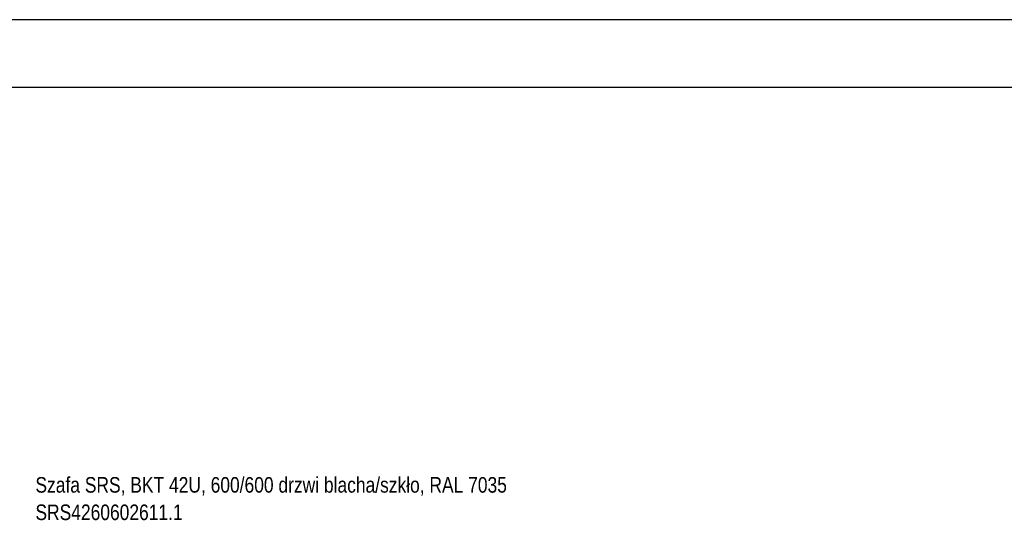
# Model space of a CAD drawing. Header units: millimetres. Extents: x 284 to 42354, y 172 to 67105.
# Tile 38 of 43: x 5304 to 12574, y 26058 to 29872. Entities that reach past the tile are written whole.
import ezdxf
from ezdxf.enums import TextEntityAlignment as Align

# ---------------------------------------------------------------- set-up
doc = ezdxf.new("R2010")
doc.units = ezdxf.units.MM
for name, color, linetype, lineweight in [('2DE_OBJ_BKT-pp', 93, 'Continuous', 25), ('2DE_TXT', 53, 'Continuous', 15), ('CP_LINENORM', 251, 'Continuous', 25)]:
    doc.layers.add(name, color=color, linetype=linetype, lineweight=lineweight)
doc.styles.add('CP_ATTR', font='ARIAL.TTF')

# ---------------------------------------------------------------- blocks, each defined once
blk = doc.blocks.new('2d_bkt_switchward_1_08_52m2dvd')
at = {"style": 'CP_ATTR', "flags": 9}
for tag in ['ARTICLE', 'PRODUCT-TYPE', 'PRODUCER', 'CHARACTER', 'OTHER']:
    blk.add_attdef(tag, text='', height=0.00005, dxfattribs=at).set_placement((67.41, 67.69), align=Align.MIDDLE_LEFT)
at = {"layer": '2DE_TXT', "style": 'CP_ATTR', "width": 0.8}
for tag, p in [('NAME', (-3.39, 2020.54)), ('ORDER-NO', (-3.39, 2002.94))]:
    blk.add_attdef(tag, text='', height=10, dxfattribs=at).set_placement(p, align=Align.MIDDLE_LEFT)

msp = doc.modelspace()

# ---------------------------------------------------------------- linework, layer by layer
at = {"layer": 'CP_LINENORM', "linetype": 'Continuous'}
msp.add_line((42353.8, 29872, 13.1), (353.8, 29872, 13.1), dxfattribs=at)
at = {"layer": 'CP_LINENORM', "elevation": 13.1}
msp.add_lwpolyline([(1853.8, 672), (41853.8, 672), (41853.8, 29372), (1853.8, 29372)], close=True, dxfattribs=at)

# ---------------------------------------------------------------- block references
at = {"layer": '2DE_OBJ_BKT-pp', "xscale": 11.50760455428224, "yscale": 11.50760455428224, "zscale": 11.50760455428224}
msp.add_blockref('2d_bkt_switchward_1_08_52m2dvd', (5459.3, 3185.8, 41413.7), dxfattribs=at).add_auto_attribs({'ORDER-NO': 'SRS4260602611.1', 'NAME': 'Szafa SRS, BKT 42U, 600/600 drzwi blacha/szkło, RAL 7035'})

doc.saveas('drawing.dxf')
